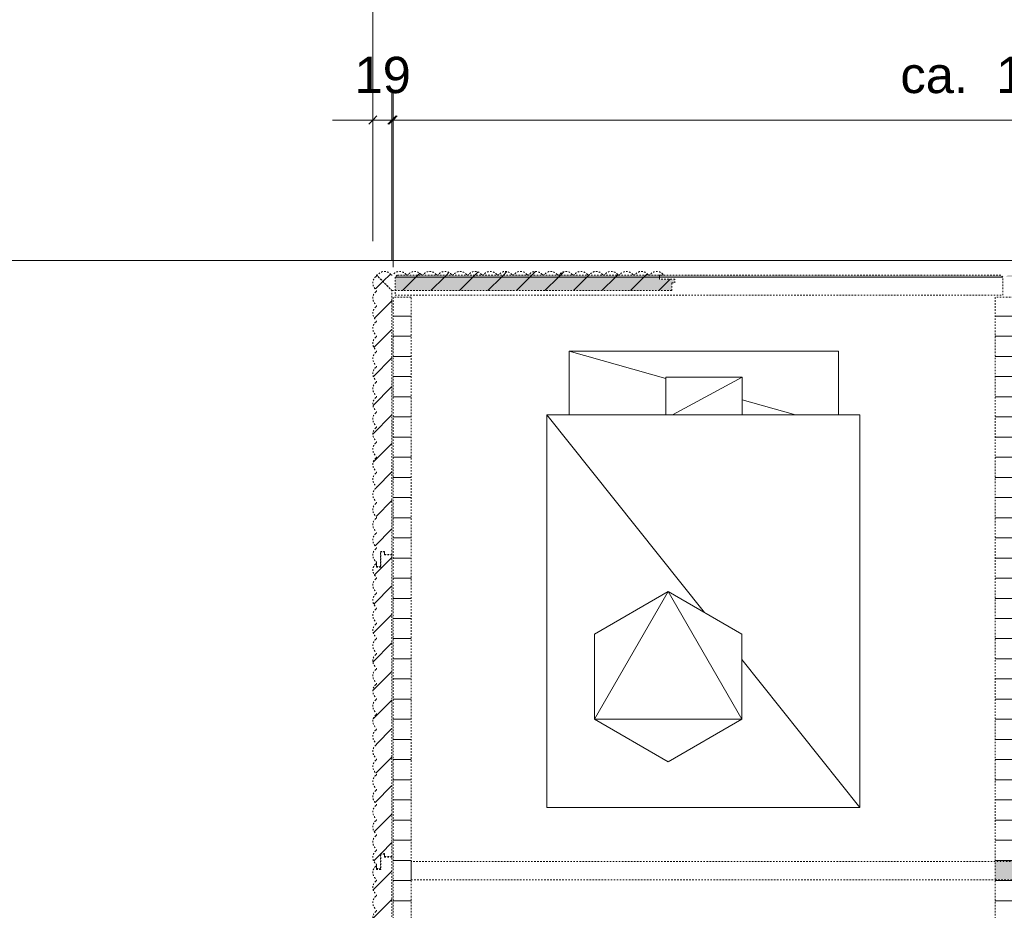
# Model space of a CAD drawing. Header units: millimetres. Extents: x 31693 to 77560, y -62826 to 19369.
# Tile 7 of 17: x 37637 to 38614, y -61353 to -60469. Entities that reach past the tile are written whole.
import ezdxf

# ---------------------------------------------------------------- set-up
doc = ezdxf.new("R2010")
doc.units = ezdxf.units.MM
doc.linetypes.add('Dash 1_5', pattern=[3, 1.5, -1.5])
for name, color, linetype, lineweight in [('A----M-', 8, 'Continuous', 5), ('A----M--20', 8, 'Continuous', 5), ('A69-----1', 8, 'Continuous', 5), ('A79-Y--', 8, 'Continuous', 13), ('A99-----1', 1, 'Dash 1_5', 5), ('Detail Items-3', 1, 'Dash 1_5', 5), ('Detail Items-4', 1, 'Dash 1_5', 13)]:
    doc.layers.add(name, color=color, linetype=linetype, lineweight=lineweight)
doc.layers.add('Detail Items-2', color=8, linetype='Continuous', lineweight=5, transparency=0.4)
doc.styles.add('Arial_1', font='arial.ttf', dxfattribs={"height": 36})
doc.dimstyles.new('TD_Diagonal_1_8_mm_-_Transparent_text', dxfattribs={"dimscale": 304.8, "dimtxt": 36.729338, "dimasz": 0.026247, "dimexe": 0.098425, "dimexo": 0.098425, "dimgap": 0.052493, "dimtad": 1, "dimdec": 0, "dimzin": 0, "dimdsep": 46, "dimtxsty": 'Arial_1', "dimblk1": 'OBLIQUE', "dimblk2": 'OBLIQUE', "dimsah": 1, "dimcen": 0.09, "dimdle": 0.131234, "dimazin": 2, "dimtfac": 1, "dimtdec": 4, "dimtix": 1, "dimtmove": 0, "dimatfit": 3, "dimfxl": 1, "dimtvp": 1, "dimtolj": 1, "dimtzin": 0, "dimarcsym": 2})
pattern_1 = [(45, (-18231.271, -107143.067), (-14.1421356, 14.1421356), [])]
pattern_2 = [(0, (-18231.271, -107143.067), (0, 20), [])]

# ---------------------------------------------------------------- blocks, each defined once
blk = doc.blocks.new('712 Pantry - MFZ Breakout - 712 Pantry - MFZ Breakout-18228971-Detail 53')
at = {"layer": 'A79-Y--'}
h = blk.add_hatch(color=256, dxfattribs=at)
h.paths.add_polyline_path([(38009.82, -60724.28), (38272.16, -60724.28), (38272.16, -60722.31), (38011.82, -60722.28)])
h.paths.add_polyline_path([(39073, -60724.28), (39218.82, -60724.28), (39216.82, -60722.28), (38948.09, -60722.31), (38948.09, -60724.28), (39072.72, -60724.28)])
h = blk.add_hatch(color=256, dxfattribs=at)
h.paths.add_polyline_path([(38058.65, -61896.68), (38060.67, -61896.6), (38062.61, -61896), (38064.36, -61894.93), (38066.42, -61893.18), (38067.29, -61893.15), (38068, -61893.52), (38069.65, -61895.13), (38071.46, -61896.15), (38073.45, -61896.68), (38075.66, -61896.6), (38078.03, -61895.76), (38079.15, -61895.13), (38081.42, -61893.18), (38082.19, -61893.13), (38083, -61893.52), (38084.65, -61895.13), (38086.46, -61896.15), (38088.45, -61896.68), (38090.66, -61896.6), (38093.03, -61895.76), (38094.15, -61895.13), (38096.42, -61893.18), (38097.19, -61893.13), (38098, -61893.52), (38099.66, -61895.13), (38101.46, -61896.15), (38103.45, -61896.68), (38105.66, -61896.6), (38108.03, -61895.76), (38109.15, -61895.13), (38111.42, -61893.18), (38112.29, -61893.15), (38113, -61893.52), (38114.66, -61895.13), (38116.46, -61896.15), (38118.45, -61896.68), (38120.52, -61896.63), (38123.03, -61895.76), (38124.15, -61895.13), (38126.42, -61893.18), (38127.36, -61893.17), (38128, -61893.52), (38129.82, -61895.23), (38131.46, -61896.15), (38133.45, -61896.68), (38135.52, -61896.63), (38138.03, -61895.76), (38139.15, -61895.13), (38141.42, -61893.18), (38142.19, -61893.13), (38143, -61893.52), (38144.66, -61895.13), (38146.46, -61896.15), (38148.45, -61896.68), (38150.52, -61896.63), (38153.03, -61895.76), (38154.15, -61895.13), (38156.42, -61893.18), (38157.19, -61893.13), (38158, -61893.52), (38159.66, -61895.13), (38161.46, -61896.15), (38163.45, -61896.68), (38165.52, -61896.63), (38167.52, -61896.05), (38169.32, -61894.97), (38171.42, -61893.18), (38172.29, -61893.15), (38173, -61893.52), (38174.65, -61895.13), (38176.46, -61896.15), (38178.96, -61896.68), (38180.52, -61896.63), (38182.52, -61896.05), (38184.32, -61894.97), (38186.42, -61893.18), (38187.19, -61893.13), (38188, -61893.52), (38189.65, -61895.13), (38191.46, -61896.15), (38193.45, -61896.68), (38195.66, -61896.6), (38198.03, -61895.76), (38199.15, -61895.13), (38201.42, -61893.18), (38202.29, -61893.15), (38203, -61893.52), (38204.65, -61895.13), (38206.46, -61896.15), (38208.45, -61896.68), (38210.66, -61896.6), (38213.03, -61895.76), (38214.15, -61895.13), (38216.42, -61893.18), (38217.23, -61893.14), (38218, -61893.52), (38219.65, -61895.13), (38221.45, -61896.15), (38223.45, -61896.68), (38225.66, -61896.6), (38228.09, -61895.73), (38229.15, -61895.13), (38231.45, -61893.17), (38232.19, -61893.13), (38233, -61893.52), (38234.65, -61895.13), (38236.45, -61896.15), (38238.45, -61896.68), (38240.66, -61896.6), (38243.03, -61895.76), (38244.47, -61894.82), (38246.42, -61893.18), (38247.19, -61893.13), (38248, -61893.52), (38249.65, -61895.13), (38251.45, -61896.15), (38253.45, -61896.68), (38255.66, -61896.6), (38258.03, -61895.76), (38259.15, -61895.13), (38261.42, -61893.18), (38262.19, -61893.13), (38263.06, -61893.58), (38264.66, -61895.13), (38266.46, -61896.15), (38268.45, -61896.68), (38270.66, -61896.6), (38273.03, -61895.76), (38274.15, -61895.13), (38276.48, -61893.15), (38277.56, -61893.08), (38280.54, -61893.08), (38280.54, -61889.18), (38265.54, -61889.18), (38265.54, -61885.18), (38268.54, -61885.13), (38268.54, -61877.75), (38044.34, -61877.75), (38044.34, -61885.28), (38041.34, -61885.28), (38041.34, -61888.88), (38056.65, -61888.88), (38056.65, -61893.08), (38053.71, -61893.24), (38053.39, -61893.95), (38054.89, -61895.3), (38056.68, -61896.24), (38058.64, -61896.68)])
h.paths.add_polyline_path([(38623.32, -61322.28), (38623.32, -61304.28), (38605.32, -61304.28), (38605.32, -61322.28)])
h.paths.add_polyline_path([(39125.35, -60737.64), (39218.82, -60737.5), (39218.82, -60724.28), (38948.09, -60724.28), (38948.09, -60726.21), (38963.09, -60726.21), (38963.09, -60730.21), (38960.09, -60730.21), (38960.09, -60737.64), (39123.28, -60737.64)])
h.paths.add_polyline_path([(38113.44, -60737.64), (38284.46, -60737.64), (38284.46, -60730.11), (38287.46, -60730.11), (38287.46, -60726.51), (38272.16, -60726.51), (38272.12, -60724.28), (38009.82, -60724.28), (38009.82, -60737.64), (38112.01, -60737.64)])
h = blk.add_hatch(color=256, dxfattribs=at)
h.paths.add_polyline_path([(38272.16, -60724.28), (38612.82, -60724.28), (38610.82, -60722.28), (38272.16, -60722.31)])
h.paths.add_polyline_path([(38899.61, -60724.28), (38948.09, -60724.28), (38948.09, -60722.31), (38617.82, -60722.28), (38615.82, -60724.28), (38768.58, -60724.28)])
for p, q in [((37747.59, -60707.92), (35806.59, -60707.92)), ((39251.59, -60707.92), (37747.59, -60707.92))]:
    blk.add_line(p, q, dxfattribs=at)
blk = doc.blocks.new('Koffiemachine - Koffiemachine-18252382-Detail 53')
at = {"layer": 'A69-----1'}
for p, q in [((38182.65, -60797.83), (38278.47, -60824.84)), ((38449.84, -60797.83), (38182.65, -60797.83)), ((38182.65, -60797.83), (38182.65, -60861.11)), ((38449.84, -60861.11), (38449.84, -60797.83)), ((38278.47, -60823.72), (38354.24, -60823.72)), ((38278.47, -60823.72), (38278.47, -60861.11)), ((38354.24, -60823.72), (38285.23, -60861.11)), ((38354.24, -60823.72), (38354.24, -60861.11)), ((38354.24, -60846.19), (38407.17, -60861.11)), ((38160.42, -60861.11), (38316.78, -61057.12)), ((38471.05, -60861.11), (38160.42, -60861.11)), ((38160.42, -60861.11), (38160.42, -61250.52)), ((38471.05, -61250.52), (38471.05, -60861.11)), ((38207.62, -61078.56), (38280.76, -61036.33)), ((38207.62, -61163.02), (38280.76, -61036.33)), ((38280.76, -61036.33), (38353.91, -61078.56)), ((38353.91, -61163.02), (38280.76, -61036.33)), ((38207.62, -61163.02), (38207.62, -61078.56)), ((38353.91, -61163.02), (38353.91, -61078.56)), ((38353.91, -61103.67), (38471.05, -61250.52)), ((38207.62, -61163.02), (38353.91, -61163.02)), ((38207.62, -61163.02), (38280.76, -61205.25)), ((38353.91, -61163.02), (38280.76, -61205.25)), ((38160.42, -61250.52), (38471.05, -61250.52))]:
    blk.add_line(p, q, dxfattribs=at)
blk = doc.blocks.new('Onda-recht - Onda-recht-V6-Detail 53')
at = {"layer": 'Detail Items-3'}
h = blk.add_hatch(dxfattribs=at)
h.set_pattern_fill('FP_2', color=256, style=0, pattern_type=2)
h.set_pattern_definition(pattern_1)
h.paths.add_polyline_path([(37995.33, -61611.25), (37995.33, -61596.25), (37999.33, -61596.25), (37999.33, -61599.25), (38006.76, -61599.25), (38006.76, -61299.88), (37999.23, -61299.88), (37999.23, -61296.88), (37995.63, -61296.88), (37995.63, -61312.18), (37991.43, -61312.18), (37991.25, -61309.25), (37990.56, -61308.93), (37988.78, -61311.25), (37988.28, -61312.22), (37987.81, -61314.19), (37987.86, -61316.21), (37988.4, -61318.15), (37989.41, -61319.9), (37991.29, -61321.96), (37991.39, -61322.72), (37991.1, -61323.44), (37989.38, -61325.19), (37988.27, -61327.36), (37987.84, -61328.99), (37987.84, -61331.06), (37988.36, -61333.06), (37989.38, -61334.86), (37991.29, -61336.96), (37991.39, -61337.72), (37991.1, -61338.44), (37989.38, -61340.19), (37988.36, -61341.99), (37987.84, -61343.99), (37987.84, -61346.06), (37988.36, -61348.06), (37989.38, -61349.86), (37991.29, -61351.96), (37991.39, -61352.72), (37991.1, -61353.44), (37989.38, -61355.19), (37988.36, -61356.99), (37987.84, -61358.99), (37987.84, -61361.06), (37988.36, -61363.06), (37989.38, -61364.86), (37991.29, -61366.96), (37991.39, -61367.72), (37991.1, -61368.44), (37989.38, -61370.19), (37988.36, -61371.99), (37987.84, -61373.99), (37987.84, -61376.06), (37988.36, -61378.06), (37989.38, -61379.86), (37991.29, -61381.96), (37991.39, -61382.72), (37991.1, -61383.44), (37989.38, -61385.19), (37988.36, -61386.99), (37987.84, -61388.99), (37987.84, -61391.06), (37988.36, -61393.06), (37989.38, -61394.86), (37991.29, -61396.96), (37991.39, -61397.72), (37991.1, -61398.44), (37989.38, -61400.19), (37988.36, -61401.99), (37987.84, -61403.99), (37987.84, -61406.06), (37988.36, -61408.06), (37989.38, -61409.86), (37991.29, -61411.96), (37991.39, -61412.72), (37991.1, -61413.44), (37989.09, -61415.7), (37988.36, -61416.99), (37987.84, -61418.99), (37987.84, -61421.06), (37988.36, -61423.06), (37989.38, -61424.86), (37991.29, -61426.96), (37991.39, -61427.72), (37991.1, -61428.44), (37989.38, -61430.19), (37988.36, -61431.99), (37987.84, -61433.99), (37987.84, -61436.06), (37988.36, -61438.06), (37989.38, -61439.86), (37991.29, -61441.96), (37991.39, -61442.72), (37991.1, -61443.44), (37989.38, -61445.19), (37988.36, -61446.99), (37987.84, -61448.99), (37987.84, -61451.06), (37988.36, -61453.06), (37989.38, -61454.86), (37991.29, -61456.96), (37991.39, -61457.72), (37991.1, -61458.44), (37989.38, -61460.19), (37988.36, -61461.99), (37987.84, -61463.99), (37987.84, -61466.06), (37988.36, -61468.06), (37989.38, -61469.86), (37991.29, -61471.96), (37991.39, -61472.72), (37991.1, -61473.44), (37989.38, -61475.19), (37988.36, -61476.99), (37987.84, -61478.99), (37987.84, -61481.06), (37988.36, -61483.06), (37989.38, -61484.86), (37991.29, -61486.96), (37991.39, -61487.72), (37991.1, -61488.44), (37989.38, -61490.19), (37988.36, -61491.99), (37987.84, -61493.99), (37987.84, -61496.06), (37988.36, -61498.06), (37989.38, -61499.86), (37991.29, -61501.96), (37991.39, -61502.72), (37991.1, -61503.44), (37989.38, -61505.19), (37988.36, -61506.99), (37987.84, -61508.99), (37987.84, -61511.06), (37988.36, -61513.06), (37989.38, -61514.86), (37991.29, -61516.96), (37991.39, -61517.72), (37991.1, -61518.44), (37989.38, -61520.19), (37988.36, -61521.99), (37987.84, -61523.99), (37987.84, -61526.06), (37988.36, -61528.06), (37989.38, -61529.86), (37991.29, -61531.96), (37991.39, -61532.72), (37991.05, -61533.49), (37989.38, -61535.19), (37988.36, -61536.99), (37987.84, -61538.99), (37987.84, -61541.06), (37988.36, -61543.06), (37989.38, -61544.86), (37991.29, -61546.96), (37991.39, -61547.72), (37991.1, -61548.44), (37989.38, -61550.19), (37988.36, -61551.99), (37987.84, -61553.99), (37987.84, -61556.06), (37988.36, -61558.06), (37989.38, -61559.86), (37991.29, -61561.96), (37991.33, -61562.94), (37991.1, -61563.44), (37989.38, -61565.19), (37988.36, -61566.99), (37987.84, -61568.99), (37987.84, -61571.06), (37988.36, -61573.06), (37989.38, -61574.86), (37991.29, -61576.96), (37991.39, -61577.72), (37991.1, -61578.44), (37989.38, -61580.19), (37988.36, -61581.99), (37987.84, -61583.99), (37987.84, -61586.06), (37988.36, -61588.06), (37989.38, -61589.86), (37991.29, -61591.96), (37991.39, -61592.72), (37991.1, -61593.44), (37989.38, -61595.19), (37988.36, -61596.99), (37987.84, -61598.99), (37987.84, -61601.06), (37988.36, -61603.06), (37989.38, -61604.86), (37991.36, -61607.19), (37991.43, -61607.53), (37991.43, -61611.25)])
for p, q in [((37999.23, -61296.88), (37995.63, -61296.88)), ((37995.63, -61296.88), (37995.63, -61312.18)), ((37999.23, -61299.88), (37999.23, -61296.88)), ((38006.76, -61299.88), (37999.23, -61299.88)), ((38006.76, -61599.25), (38006.76, -61299.88)), ((37991.43, -61311.25), (37991.43, -61309.33)), ((37991.43, -61312.18), (37991.43, -61311.25)), ((37995.63, -61312.18), (37991.43, -61312.18)), ((37995.33, -61611.25), (37995.33, -61596.25)), ((37995.33, -61596.25), (37999.33, -61596.25)), ((37999.33, -61596.25), (37999.33, -61599.25)), ((37999.33, -61599.25), (38006.76, -61599.25)), ((37991.43, -61607.53), (37991.43, -61611.25)), ((37991.43, -61611.25), (37995.33, -61611.25))]:
    blk.add_line(p, q, dxfattribs=at)
for centre, radius, start, end in [((37995.82, -61315.03), 8.05, 130.74957, 231.68188), ((37990.91, -61309.33), 0.525, 14.52773, 130.74957), ((37990.91, -61309.33), 0.525, 360, 14.52773), ((37995.82, -61330.03), 8.05, 128.31812, 231.68188), ((37989.89, -61322.53), 1.51, 308.31812, 51.68188), ((37995.82, -61345.03), 8.05, 128.31812, 231.68188), ((37989.89, -61337.53), 1.51, 308.31812, 51.68188), ((37989.89, -61352.53), 1.51, 308.31812, 51.68188), ((37995.82, -61360.03), 8.05, 128.31812, 231.68188), ((37995.82, -61375.03), 8.05, 128.31812, 231.68188), ((37989.89, -61367.53), 1.51, 308.31812, 51.68188), ((37989.89, -61382.53), 1.51, 308.31812, 51.68188), ((37995.82, -61390.03), 8.05, 128.31812, 231.68188), ((37995.82, -61405.03), 8.05, 128.31812, 231.68188), ((37989.89, -61397.53), 1.51, 308.31812, 51.68188), ((37989.89, -61412.53), 1.51, 308.31812, 51.68188), ((37995.82, -61420.03), 8.05, 128.31812, 231.68188), ((37995.82, -61435.03), 8.05, 128.31812, 231.68188), ((37989.89, -61427.53), 1.51, 308.31812, 51.68188), ((37995.82, -61450.03), 8.05, 128.31812, 231.68188), ((37989.89, -61442.53), 1.51, 308.31812, 51.68188), ((37995.82, -61465.03), 8.05, 128.31812, 231.68188), ((37989.89, -61457.53), 1.51, 308.31812, 51.68188), ((37995.82, -61480.03), 8.05, 128.31812, 231.68188), ((37989.89, -61472.53), 1.51, 308.31812, 51.68188), ((37995.82, -61495.03), 8.05, 128.31812, 231.68188), ((37989.89, -61487.53), 1.51, 308.31812, 51.68188), ((37995.82, -61510.03), 8.05, 128.31812, 231.68188), ((37989.89, -61502.53), 1.51, 308.31812, 51.68188), ((37995.82, -61525.03), 8.05, 128.31812, 231.68188), ((37989.89, -61517.53), 1.51, 308.31812, 51.68188), ((37995.82, -61540.03), 8.05, 128.31812, 231.68188), ((37989.89, -61532.53), 1.51, 308.31812, 51.68188), ((37989.89, -61547.53), 1.51, 308.31812, 51.68188), ((37995.82, -61555.03), 8.05, 128.31812, 231.68188), ((37995.82, -61570.03), 8.05, 128.31812, 231.68188), ((37989.89, -61562.53), 1.51, 308.31812, 51.68188), ((37989.89, -61577.53), 1.51, 308.31812, 51.68188), ((37995.82, -61585.03), 8.05, 128.31812, 231.68188), ((37995.82, -61600.03), 8.05, 128.31812, 231.68188), ((37989.89, -61592.53), 1.51, 308.31812, 51.68188), ((37989.89, -61607.53), 1.51, 0, 51.68188)]:
    blk.add_arc(centre, radius, start, end, dxfattribs=at)
blk = doc.blocks.new('Onda-recht - Onda-recht-V7-Detail 53')
at = {"layer": 'Detail Items-3'}
h = blk.add_hatch(dxfattribs=at)
h.set_pattern_fill('FP_2', color=256, style=0, pattern_type=2)
h.set_pattern_definition(pattern_1)
h.paths.add_polyline_path([(37995.33, -61311.25), (37995.33, -61296.25), (37999.33, -61296.25), (37999.33, -61299.25), (38006.76, -61299.25), (38006.76, -60999.88), (37999.23, -60999.88), (37999.23, -60996.88), (37995.63, -60996.88), (37995.63, -61012.18), (37991.43, -61012.18), (37991.25, -61009.24), (37990.56, -61008.93), (37989.21, -61010.43), (37988.28, -61012.22), (37987.81, -61014.19), (37987.86, -61016.21), (37988.4, -61018.15), (37989.41, -61019.9), (37991.29, -61021.96), (37991.39, -61022.72), (37991.1, -61023.44), (37989.38, -61025.19), (37988.36, -61026.99), (37987.84, -61028.99), (37987.84, -61031.06), (37988.36, -61033.06), (37989.38, -61034.86), (37991.29, -61036.96), (37991.39, -61037.72), (37991.1, -61038.44), (37989.38, -61040.19), (37988.36, -61041.99), (37987.84, -61043.99), (37987.84, -61046.06), (37988.36, -61048.06), (37989.38, -61049.86), (37991.29, -61051.96), (37991.39, -61052.72), (37991.1, -61053.44), (37989.38, -61055.19), (37988.36, -61056.99), (37987.84, -61058.99), (37987.84, -61061.06), (37988.36, -61063.06), (37989.38, -61064.86), (37991.29, -61066.96), (37991.39, -61067.72), (37991.1, -61068.44), (37989.38, -61070.19), (37988.36, -61071.99), (37987.84, -61073.99), (37987.84, -61076.06), (37988.36, -61078.06), (37989.38, -61079.86), (37991.29, -61081.96), (37991.39, -61082.72), (37991.1, -61083.44), (37989.38, -61085.19), (37988.36, -61086.99), (37987.84, -61088.99), (37988.03, -61091.79), (37988.36, -61093.06), (37989.38, -61094.86), (37991.29, -61096.96), (37991.39, -61097.72), (37991.1, -61098.44), (37989.38, -61100.19), (37988.36, -61101.99), (37987.84, -61103.99), (37987.84, -61106.06), (37988.36, -61108.06), (37989.38, -61109.86), (37991.29, -61111.96), (37991.39, -61112.72), (37991.1, -61113.44), (37989.38, -61115.19), (37988.36, -61116.99), (37987.84, -61118.99), (37987.88, -61121.24), (37988.36, -61123.06), (37989.38, -61124.86), (37991.29, -61126.96), (37991.39, -61127.72), (37991.1, -61128.44), (37989.38, -61130.19), (37988.36, -61131.99), (37987.84, -61133.99), (37987.84, -61136.06), (37988.36, -61138.06), (37989.38, -61139.86), (37991.29, -61141.96), (37991.39, -61142.72), (37991.1, -61143.44), (37989.38, -61145.19), (37988.36, -61146.99), (37987.84, -61148.99), (37987.84, -61151.06), (37988.36, -61153.06), (37989.38, -61154.86), (37991.29, -61156.96), (37991.39, -61157.72), (37991.1, -61158.44), (37989.38, -61160.19), (37988.36, -61161.99), (37987.84, -61163.99), (37987.84, -61166.06), (37988.36, -61168.06), (37989.38, -61169.86), (37991.29, -61171.96), (37991.39, -61172.72), (37991.1, -61173.44), (37989.38, -61175.19), (37988.36, -61176.99), (37987.84, -61178.99), (37987.84, -61181.06), (37988.36, -61183.06), (37989.38, -61184.86), (37991.29, -61186.96), (37991.39, -61187.72), (37991.1, -61188.44), (37989.38, -61190.19), (37988.36, -61191.99), (37987.84, -61193.99), (37987.84, -61196.06), (37988.36, -61198.06), (37989.38, -61199.86), (37991.29, -61201.96), (37991.39, -61202.72), (37991.1, -61203.44), (37989.38, -61205.19), (37988.36, -61206.99), (37987.84, -61209.58), (37987.84, -61211.06), (37988.36, -61213.06), (37989.38, -61214.86), (37991.29, -61216.96), (37991.39, -61217.72), (37991.1, -61218.44), (37989.38, -61220.19), (37988.36, -61221.99), (37987.84, -61223.99), (37987.84, -61226.06), (37988.36, -61228.06), (37989.38, -61229.86), (37991.29, -61231.96), (37991.39, -61232.72), (37991.1, -61233.44), (37989.38, -61235.19), (37988.36, -61236.99), (37987.84, -61239.03), (37987.84, -61241.06), (37988.36, -61243.06), (37989.38, -61244.86), (37991.29, -61246.96), (37991.39, -61247.72), (37991.1, -61248.44), (37989.38, -61250.19), (37988.36, -61251.99), (37987.84, -61253.99), (37987.84, -61256.06), (37988.36, -61258.06), (37989.38, -61259.86), (37991.29, -61261.96), (37991.39, -61262.72), (37991.1, -61263.44), (37989.38, -61265.19), (37988.36, -61266.99), (37987.84, -61268.99), (37987.84, -61271.06), (37988.36, -61273.06), (37989.38, -61274.86), (37991.29, -61276.96), (37991.39, -61277.72), (37991.1, -61278.44), (37989.38, -61280.19), (37988.36, -61281.99), (37987.84, -61283.99), (37987.84, -61286.06), (37988.36, -61288.06), (37989.38, -61289.86), (37991.29, -61291.96), (37991.39, -61292.72), (37991.1, -61293.44), (37989.38, -61295.19), (37988.36, -61296.99), (37987.84, -61298.99), (37987.84, -61301.06), (37988.36, -61303.06), (37989.38, -61304.86), (37991.36, -61307.19), (37991.43, -61307.53), (37991.43, -61311.25)])
for p, q in [((37999.23, -60996.88), (37995.63, -60996.88)), ((37995.63, -60996.88), (37995.63, -61012.18)), ((37999.23, -60999.88), (37999.23, -60996.88)), ((38006.76, -60999.88), (37999.23, -60999.88)), ((38006.76, -61299.25), (38006.76, -60999.88)), ((37991.43, -61011.42), (37991.43, -61009.33)), ((37991.43, -61012.18), (37991.43, -61011.42)), ((37995.63, -61012.18), (37991.43, -61012.18)), ((37995.33, -61311.25), (37995.33, -61296.25)), ((37995.33, -61296.25), (37999.33, -61296.25)), ((37999.33, -61296.25), (37999.33, -61299.25)), ((37999.33, -61299.25), (38006.76, -61299.25)), ((37991.43, -61307.53), (37991.43, -61311.25)), ((37991.43, -61311.25), (37995.33, -61311.25))]:
    blk.add_line(p, q, dxfattribs=at)
for centre, radius, start, end in [((37995.82, -61015.03), 8.05, 130.74957, 231.68188), ((37990.91, -61009.33), 0.525, 14.52773, 130.74957), ((37990.91, -61009.33), 0.525, 360, 14.52773), ((37995.82, -61030.03), 8.05, 128.31812, 231.68188), ((37989.89, -61022.53), 1.51, 308.31812, 51.68188), ((37995.82, -61045.03), 8.05, 128.31812, 231.68188), ((37989.89, -61037.53), 1.51, 308.31812, 51.68188), ((37995.82, -61060.03), 8.05, 128.31812, 231.68188), ((37989.89, -61052.53), 1.51, 308.31812, 51.68188), ((37995.82, -61075.03), 8.05, 128.31812, 231.68188), ((37989.89, -61067.53), 1.51, 308.31812, 51.68188), ((37995.82, -61090.03), 8.05, 128.31812, 231.68188), ((37989.89, -61082.53), 1.51, 308.31812, 51.68188), ((37995.82, -61105.03), 8.05, 128.31812, 231.68188), ((37989.89, -61097.53), 1.51, 308.31812, 51.68188), ((37995.82, -61120.03), 8.05, 128.31812, 231.68188), ((37989.89, -61112.53), 1.51, 308.31812, 51.68188), ((37989.89, -61127.53), 1.51, 308.31812, 51.68188), ((37995.82, -61135.03), 8.05, 128.31812, 231.68188), ((37995.82, -61150.03), 8.05, 128.31812, 231.68188), ((37989.89, -61142.53), 1.51, 308.31812, 51.68188), ((37989.89, -61157.53), 1.51, 308.31812, 51.68188), ((37995.82, -61165.03), 8.05, 128.31812, 231.68188), ((37995.82, -61180.03), 8.05, 128.31812, 231.68188), ((37989.89, -61172.53), 1.51, 308.31812, 51.68188), ((37989.89, -61187.53), 1.51, 308.31812, 51.68188), ((37995.82, -61195.03), 8.05, 128.31812, 231.68188), ((37995.82, -61210.03), 8.05, 128.31812, 231.68188), ((37989.89, -61202.53), 1.51, 308.31812, 51.68188), ((37989.89, -61217.53), 1.51, 308.31812, 51.68188), ((37995.82, -61225.03), 8.05, 128.31812, 231.68188), ((37995.82, -61240.03), 8.05, 128.31812, 231.68188), ((37989.89, -61232.53), 1.51, 308.31812, 51.68188), ((37995.82, -61255.03), 8.05, 128.31812, 231.68188), ((37989.89, -61247.53), 1.51, 308.31812, 51.68188), ((37995.82, -61270.03), 8.05, 128.31812, 231.68188), ((37989.89, -61262.53), 1.51, 308.31812, 51.68188), ((37995.82, -61285.03), 8.05, 128.31812, 231.68188), ((37989.89, -61277.53), 1.51, 308.31812, 51.68188), ((37995.82, -61300.03), 8.05, 128.31812, 231.68188), ((37989.89, -61292.53), 1.51, 308.31812, 51.68188), ((37989.89, -61307.53), 1.51, 0, 51.68188)]:
    blk.add_arc(centre, radius, start, end, dxfattribs=at)
blk = doc.blocks.new('Onda-hoek - Onda-hoek-V8-Detail 53')
at = {"layer": 'Detail Items-3'}
h = blk.add_hatch(dxfattribs=at)
h.set_pattern_fill('FP_2', color=256, style=0, pattern_type=2)
h.set_pattern_definition(pattern_1)
h.paths.add_polyline_path([(37991.43, -61011.42), (37995.33, -61011.42), (37995.33, -60996.42), (37999.33, -60996.42), (37999.33, -60999.42), (38006.76, -60999.42), (38006.76, -60737.64), (37991.39, -60722.56), (37991.28, -60723.3), (37990.83, -60723.88), (37989.38, -60725.36), (37988.36, -60727.16), (37987.84, -60729.16), (37987.84, -60731.23), (37988.36, -60733.23), (37989.38, -60735.03), (37991.29, -60737.13), (37991.39, -60737.89), (37991.1, -60738.61), (37989.38, -60740.36), (37988.36, -60742.16), (37987.84, -60744.16), (37987.84, -60746.23), (37988.36, -60748.23), (37989.38, -60750.03), (37991.29, -60752.13), (37991.39, -60752.89), (37991.1, -60753.61), (37989.38, -60755.36), (37988.36, -60757.16), (37987.84, -60759.16), (37987.84, -60761.23), (37988.36, -60763.23), (37989.38, -60765.03), (37991.29, -60767.13), (37991.39, -60767.89), (37991.1, -60768.61), (37989.38, -60770.36), (37988.36, -60772.16), (37987.84, -60774.16), (37987.84, -60776.23), (37988.36, -60778.23), (37989.38, -60780.03), (37991.29, -60782.13), (37991.39, -60782.89), (37991.1, -60783.61), (37989.38, -60785.36), (37988.36, -60787.16), (37987.84, -60789.16), (37987.84, -60791.23), (37988.36, -60793.23), (37989.38, -60795.03), (37991.34, -60797.33), (37991.39, -60797.89), (37991.1, -60798.61), (37989.38, -60800.36), (37988.36, -60802.16), (37987.84, -60804.16), (37987.84, -60806.23), (37988.36, -60808.23), (37989.38, -60810.03), (37991.29, -60812.13), (37991.39, -60812.89), (37991.1, -60813.61), (37989.38, -60815.36), (37988.36, -60817.16), (37987.84, -60819.16), (37987.84, -60821.23), (37988.36, -60823.23), (37989.38, -60825.03), (37991.29, -60827.13), (37991.39, -60827.89), (37991.1, -60828.61), (37989.38, -60830.36), (37988.36, -60832.16), (37987.84, -60834.16), (37987.84, -60836.23), (37988.36, -60838.23), (37989.38, -60840.03), (37991.29, -60842.13), (37991.39, -60842.89), (37991.1, -60843.61), (37989.38, -60845.36), (37988.36, -60847.16), (37987.84, -60849.16), (37987.84, -60851.23), (37988.36, -60853.23), (37989.38, -60855.03), (37991.29, -60857.13), (37991.39, -60857.89), (37991.1, -60858.61), (37989.38, -60860.36), (37988.36, -60862.16), (37987.84, -60864.16), (37987.84, -60866.23), (37988.36, -60868.23), (37989.38, -60870.03), (37991.29, -60872.13), (37991.39, -60872.89), (37991.1, -60873.61), (37989.38, -60875.36), (37988.36, -60877.16), (37987.84, -60879.16), (37987.84, -60881.23), (37988.36, -60883.23), (37990.01, -60885.67), (37991.29, -60887.13), (37991.39, -60887.89), (37991.1, -60888.61), (37989.38, -60890.36), (37988.36, -60892.16), (37987.84, -60894.16), (37987.84, -60896.23), (37988.36, -60898.23), (37989.38, -60900.03), (37991.29, -60902.13), (37991.39, -60902.89), (37991.1, -60903.61), (37989.38, -60905.36), (37988.36, -60907.16), (37987.84, -60909.16), (37987.84, -60911.23), (37988.36, -60913.23), (37989.46, -60915.12), (37991.29, -60917.13), (37991.39, -60917.89), (37991.1, -60918.61), (37989.38, -60920.36), (37988.36, -60922.16), (37987.84, -60924.16), (37987.84, -60926.23), (37988.36, -60928.23), (37989.38, -60930.03), (37991.29, -60932.13), (37991.39, -60932.89), (37991.1, -60933.61), (37989.38, -60935.36), (37988.36, -60937.16), (37987.84, -60939.16), (37987.84, -60941.23), (37988.36, -60943.23), (37989.38, -60945.03), (37991.29, -60947.13), (37991.39, -60947.89), (37991.1, -60948.61), (37989.38, -60950.36), (37988.36, -60952.16), (37987.84, -60954.16), (37987.84, -60956.23), (37988.36, -60958.23), (37989.38, -60960.03), (37991.29, -60962.13), (37991.39, -60962.89), (37991.1, -60963.61), (37989.38, -60965.36), (37988.36, -60967.16), (37987.84, -60969.16), (37987.84, -60971.23), (37988.8, -60974.01), (37989.38, -60975.03), (37991.29, -60977.13), (37991.39, -60977.89), (37991.1, -60978.61), (37989.38, -60980.36), (37988.36, -60982.16), (37987.84, -60984.16), (37987.84, -60986.23), (37988.36, -60988.23), (37989.38, -60990.03), (37991.29, -60992.13), (37991.39, -60992.89), (37991.1, -60993.61), (37989.38, -60995.36), (37988.36, -60997.16), (37987.84, -60999.16), (37987.84, -61001.23), (37988.49, -61003.45), (37989.38, -61005.03), (37991.36, -61007.36), (37991.43, -61007.7)])
h = blk.add_hatch(dxfattribs=at)
h.set_pattern_fill('FP_2', color=256, style=0, pattern_type=2)
h.set_pattern_definition(pattern_1)
h.paths.add_polyline_path([(38006.76, -60737.64), (38284.46, -60737.64), (38284.46, -60730.11), (38287.46, -60730.11), (38287.46, -60726.51), (38272.16, -60726.51), (38272.16, -60724.28), (38009.82, -60724.28), (38011.82, -60722.28), (38275.03, -60722.28), (38275.41, -60721.44), (38273.91, -60720.09), (38272.12, -60719.15), (38270.16, -60718.69), (38268.14, -60718.74), (38266.19, -60719.28), (38264.44, -60720.29), (38262.39, -60722.17), (38261.62, -60722.27), (38260.85, -60721.92), (38259.15, -60720.26), (38257.35, -60719.24), (38255.35, -60718.72), (38253.28, -60718.72), (38251.28, -60719.24), (38249.48, -60720.26), (38247.39, -60722.17), (38246.62, -60722.27), (38245.91, -60721.98), (38244.15, -60720.26), (38242.35, -60719.24), (38240.35, -60718.72), (38238.28, -60718.72), (38236.28, -60719.24), (38234.48, -60720.26), (38232.39, -60722.17), (38231.62, -60722.27), (38230.91, -60721.98), (38229.15, -60720.26), (38227.35, -60719.24), (38225.35, -60718.72), (38223.28, -60718.72), (38221.28, -60719.24), (38219.48, -60720.26), (38217.39, -60722.17), (38216.62, -60722.27), (38215.91, -60721.98), (38214.15, -60720.26), (38211.71, -60719.08), (38210.35, -60718.72), (38208.28, -60718.72), (38206.28, -60719.24), (38204.48, -60720.26), (38202.39, -60722.17), (38201.62, -60722.27), (38200.91, -60721.98), (38199.15, -60720.26), (38197.35, -60719.24), (38195.34, -60718.72), (38193.28, -60718.72), (38191.28, -60719.24), (38189.48, -60720.26), (38187.39, -60722.17), (38186.62, -60722.27), (38185.91, -60721.98), (38184.15, -60720.26), (38182.35, -60719.24), (38180.35, -60718.72), (38178.28, -60718.72), (38176.28, -60719.24), (38174.48, -60720.26), (38172.39, -60722.17), (38171.62, -60722.27), (38170.91, -60721.98), (38169.15, -60720.26), (38167.35, -60719.24), (38165.35, -60718.72), (38163.28, -60718.72), (38161.28, -60719.24), (38159.48, -60720.26), (38157.39, -60722.17), (38156.62, -60722.27), (38155.91, -60721.98), (38154.15, -60720.26), (38152.35, -60719.24), (38150.35, -60718.72), (38148.28, -60718.72), (38146.2, -60719.29), (38144.48, -60720.26), (38142.39, -60722.17), (38141.62, -60722.27), (38140.91, -60721.98), (38139.15, -60720.26), (38137.35, -60719.24), (38135.35, -60718.72), (38133.28, -60718.72), (38131.28, -60719.24), (38129.48, -60720.26), (38127.39, -60722.17), (38126.62, -60722.27), (38125.91, -60721.98), (38124.15, -60720.26), (38122.35, -60719.24), (38120.35, -60718.72), (38118.28, -60718.72), (38116.28, -60719.24), (38114.48, -60720.26), (38112.39, -60722.17), (38111.62, -60722.27), (38110.91, -60721.98), (38109.15, -60720.26), (38107.35, -60719.24), (38105.35, -60718.72), (38103.28, -60718.72), (38101.28, -60719.24), (38099.48, -60720.26), (38097.39, -60722.17), (38096.62, -60722.27), (38095.91, -60721.98), (38094.15, -60720.26), (38092.35, -60719.24), (38090.35, -60718.72), (38088.28, -60718.72), (38086.28, -60719.24), (38084.48, -60720.26), (38082.39, -60722.17), (38081.62, -60722.27), (38080.91, -60721.98), (38079.15, -60720.26), (38077.35, -60719.24), (38075.35, -60718.72), (38073.28, -60718.72), (38071.28, -60719.24), (38069.48, -60720.26), (38067.39, -60722.17), (38066.62, -60722.27), (38065.91, -60721.98), (38064.15, -60720.26), (38062.35, -60719.24), (38060.35, -60718.72), (38058.28, -60718.72), (38056.28, -60719.24), (38054.48, -60720.26), (38052.39, -60722.17), (38051.62, -60722.27), (38050.91, -60721.98), (38049.15, -60720.26), (38047.35, -60719.24), (38045.35, -60718.72), (38043.28, -60718.72), (38041.28, -60719.24), (38039.48, -60720.26), (38037.39, -60722.17), (38036.62, -60722.27), (38035.91, -60721.98), (38034.15, -60720.26), (38031.55, -60719.03), (38030.35, -60718.72), (38028.28, -60718.72), (38026.28, -60719.24), (38024.48, -60720.26), (38022.39, -60722.17), (38021.62, -60722.27), (38020.91, -60721.98), (38019.15, -60720.26), (38017.35, -60719.24), (38015.17, -60718.72), (38013.28, -60718.72), (38011.28, -60719.24), (38009.48, -60720.26), (38007.39, -60722.17), (38006.62, -60722.27), (38005.91, -60721.98), (38004.15, -60720.26), (38002.35, -60719.24), (38000.35, -60718.72), (37998.28, -60718.72), (37996.28, -60719.24), (37994.48, -60720.26), (37992.28, -60722.2), (37991.68, -60722.28), (37991.38, -60722.26), (38006.62, -60737.5)])
h = blk.add_hatch(dxfattribs=at)
h.set_pattern_fill('FP_2', color=256, style=0, pattern_type=2)
h.set_pattern_definition(pattern_1)
h.paths.add_polyline_path([(38173.36, -60724.28), (38272.16, -60724.28), (38272.16, -60722.31), (38011.82, -60722.28), (38009.82, -60724.28), (38160.66, -60724.28)])
for p, q in [((37991.32, -60722.2), (38006.76, -60737.64)), ((38006.76, -60737.64), (37991.32, -60722.2)), ((38272.16, -60724.28), (38272.16, -60722.31)), ((38272.16, -60722.31), (38275.01, -60722.31)), ((38272.16, -60726.51), (38272.16, -60724.28)), ((38287.46, -60726.51), (38272.16, -60726.51)), ((38287.46, -60730.11), (38287.46, -60726.51)), ((38006.76, -60737.64), (38009.82, -60737.64)), ((38006.76, -60999.42), (38006.76, -60737.64)), ((38009.82, -60737.64), (38284.46, -60737.64)), ((38284.46, -60737.64), (38284.46, -60730.11)), ((38284.46, -60730.11), (38287.46, -60730.11)), ((37995.33, -61011.42), (37995.33, -60996.42)), ((37995.33, -60996.42), (37999.33, -60996.42)), ((37999.33, -60996.42), (37999.33, -60999.42)), ((37999.33, -60999.42), (38006.76, -60999.42)), ((37991.43, -61007.7), (37991.43, -61011.42)), ((37991.43, -61011.42), (37995.33, -61011.42))]:
    blk.add_line(p, q, dxfattribs=at)
for centre, radius, start, end in [((37995.82, -60730.2), 8.05, 128.31812, 231.68188), ((37989.89, -60722.7), 1.51, 308.31812, 19.32858), ((37991.82, -60720.77), 1.51, 250.67142, 321.68188), ((37999.32, -60726.7), 8.05, 38.31812, 141.68188), ((38006.82, -60720.77), 1.51, 218.31812, 321.68188), ((38014.32, -60726.7), 8.05, 38.31812, 141.68188), ((38021.82, -60720.77), 1.51, 218.31812, 262.61687), ((38021.82, -60720.77), 1.51, 262.61687, 277.38313), ((38021.82, -60720.77), 1.51, 277.38313, 321.68188), ((38029.32, -60726.7), 8.05, 38.31812, 141.68188), ((38036.82, -60720.77), 1.51, 218.31812, 262.61687), ((38036.82, -60720.77), 1.51, 262.61687, 277.38313), ((38036.82, -60720.77), 1.51, 277.38313, 321.68188), ((38044.32, -60726.7), 8.05, 38.31812, 141.68188), ((38051.82, -60720.77), 1.51, 218.31812, 262.61687), ((38051.82, -60720.77), 1.51, 262.61687, 277.38313), ((38051.82, -60720.77), 1.51, 277.38313, 321.68188), ((38059.32, -60726.7), 8.05, 38.31812, 141.68188), ((38066.82, -60720.77), 1.51, 218.31812, 262.61687), ((38066.82, -60720.77), 1.51, 262.61687, 277.38313), ((38066.82, -60720.77), 1.51, 277.38313, 321.68188), ((38074.32, -60726.7), 8.05, 38.31812, 141.68188), ((38081.82, -60720.77), 1.51, 218.31812, 262.61687), ((38081.82, -60720.77), 1.51, 262.61687, 277.38313), ((38081.82, -60720.77), 1.51, 277.38313, 321.68188), ((38089.32, -60726.7), 8.05, 38.31812, 141.68188), ((38096.82, -60720.77), 1.51, 218.31812, 262.61687), ((38096.82, -60720.77), 1.51, 262.61687, 277.38313), ((38096.82, -60720.77), 1.51, 277.38313, 321.68188), ((38104.32, -60726.7), 8.05, 38.31812, 141.68188), ((38111.82, -60720.77), 1.51, 218.31812, 262.61687), ((38111.82, -60720.77), 1.51, 262.61687, 277.38313), ((38111.82, -60720.77), 1.51, 277.38313, 321.68188), ((38119.32, -60726.7), 8.05, 38.31812, 141.68188), ((38126.82, -60720.77), 1.51, 218.31812, 262.61687), ((38126.82, -60720.77), 1.51, 262.61687, 277.38313), ((38126.82, -60720.77), 1.51, 277.38313, 321.68188), ((38134.32, -60726.7), 8.05, 38.31812, 141.68188), ((38141.82, -60720.77), 1.51, 218.31812, 262.61687), ((38141.82, -60720.77), 1.51, 262.61687, 277.38313), ((38141.82, -60720.77), 1.51, 277.38313, 321.68188), ((38149.32, -60726.7), 8.05, 38.31812, 141.68188), ((38156.82, -60720.77), 1.51, 218.31812, 262.61687), ((38156.82, -60720.77), 1.51, 262.61687, 277.38313), ((38156.82, -60720.77), 1.51, 277.38313, 321.68188), ((38164.32, -60726.7), 8.05, 38.31812, 141.68188), ((38171.82, -60720.77), 1.51, 218.31812, 262.61687), ((38171.82, -60720.77), 1.51, 262.61687, 277.38313), ((38171.82, -60720.77), 1.51, 277.38313, 321.68188), ((38179.32, -60726.7), 8.05, 38.31812, 141.68188), ((38186.82, -60720.77), 1.51, 218.31812, 262.61687), ((38186.82, -60720.77), 1.51, 262.61687, 277.38313), ((38186.82, -60720.77), 1.51, 277.38313, 321.68188), ((38194.32, -60726.7), 8.05, 38.31812, 141.68188), ((38201.82, -60720.77), 1.51, 218.31812, 262.61687), ((38201.82, -60720.77), 1.51, 262.61687, 277.38313), ((38201.82, -60720.77), 1.51, 277.38313, 321.68188), ((38209.32, -60726.7), 8.05, 38.31812, 141.68188), ((38216.82, -60720.77), 1.51, 218.31812, 262.61687), ((38216.82, -60720.77), 1.51, 262.61687, 277.38313), ((38216.82, -60720.77), 1.51, 277.38313, 321.68188), ((38224.32, -60726.7), 8.05, 38.31812, 141.68188), ((38231.82, -60720.77), 1.51, 218.31812, 262.61687), ((38231.82, -60720.77), 1.51, 262.61687, 277.38313), ((38231.82, -60720.77), 1.51, 277.38313, 321.68188), ((38239.32, -60726.7), 8.05, 38.31812, 141.68188), ((38246.82, -60720.77), 1.51, 218.31812, 262.61687), ((38246.82, -60720.77), 1.51, 262.61687, 277.38313), ((38246.82, -60720.77), 1.51, 277.38313, 321.68188), ((38254.32, -60726.7), 8.05, 38.31812, 141.68188), ((38261.82, -60720.77), 1.51, 218.31812, 262.61687), ((38261.82, -60720.77), 1.51, 262.61687, 277.38313), ((38261.82, -60720.77), 1.51, 277.38313, 321.68188), ((38269.32, -60726.7), 8.05, 40.74957, 141.68188), ((38275.01, -60721.79), 0.525, 270, 284.52773), ((38275.01, -60721.79), 0.525, 284.52773, 40.74957), ((37989.89, -60737.7), 1.51, 308.31812, 51.68188), ((37995.82, -60745.2), 8.05, 128.31812, 231.68188), ((37995.82, -60760.2), 8.05, 128.31812, 231.68188), ((37989.89, -60752.7), 1.51, 308.31812, 51.68188), ((37989.89, -60767.7), 1.51, 308.31812, 51.68188), ((37995.82, -60775.2), 8.05, 128.31812, 231.68188), ((37995.82, -60790.2), 8.05, 128.31812, 231.68188), ((37989.89, -60782.7), 1.51, 308.31812, 51.68188), ((37995.82, -60805.2), 8.05, 128.31812, 231.68188), ((37989.89, -60797.7), 1.51, 308.31812, 51.68188), ((37995.82, -60820.2), 8.05, 128.31812, 231.68188), ((37989.89, -60812.7), 1.51, 308.31812, 51.68188), ((37995.82, -60835.2), 8.05, 128.31812, 231.68188), ((37989.89, -60827.7), 1.51, 308.31812, 51.68188), ((37995.82, -60850.2), 8.05, 128.31812, 231.68188), ((37989.89, -60842.7), 1.51, 308.31812, 51.68188), ((37995.82, -60865.2), 8.05, 128.31812, 231.68188), ((37989.89, -60857.7), 1.51, 308.31812, 51.68188), ((37995.82, -60880.2), 8.05, 128.31812, 231.68188), ((37989.89, -60872.7), 1.51, 308.31812, 51.68188), ((37995.82, -60895.2), 8.05, 128.31812, 231.68188), ((37989.89, -60887.7), 1.51, 308.31812, 51.68188), ((37989.89, -60902.7), 1.51, 308.31812, 51.68188), ((37995.82, -60910.2), 8.05, 128.31812, 231.68188), ((37995.82, -60925.2), 8.05, 128.31812, 231.68188), ((37989.89, -60917.7), 1.51, 308.31812, 51.68188), ((37989.89, -60932.7), 1.51, 308.31812, 51.68188), ((37995.82, -60940.2), 8.05, 128.31812, 231.68188), ((37995.82, -60955.2), 8.05, 128.31812, 231.68188), ((37989.89, -60947.7), 1.51, 308.31812, 51.68188), ((37989.89, -60962.7), 1.51, 308.31812, 51.68188), ((37995.82, -60970.2), 8.05, 128.31812, 231.68188), ((37995.82, -60985.2), 8.05, 128.31812, 231.68188), ((37989.89, -60977.7), 1.51, 308.31812, 51.68188), ((37989.89, -60992.7), 1.51, 308.31812, 51.68188), ((37995.82, -61000.2), 8.05, 128.31812, 231.68188), ((37989.89, -61007.7), 1.51, 0, 51.68188)]:
    blk.add_arc(centre, radius, start, end, dxfattribs=at)
blk = doc.blocks.new('200DK Boards_ Plywood1 - C 18 mm Plywood Birch-V10-Detail 53')
at = {"layer": 'Detail Items-3'}
h = blk.add_hatch(dxfattribs=at)
h.set_pattern_fill('FP_4', color=256, style=0, pattern_type=2)
h.set_pattern_definition(pattern_2)
h.paths.add_polyline_path([(38025.76, -61876.75), (38025.76, -60744.28), (38007.76, -60744.28), (38007.76, -61876.75), (38015.17, -61876.75)])
at = {"layer": 'Detail Items-4'}
for p, q in [((38025.76, -60744.28), (38007.76, -60744.28)), ((38007.76, -60744.28), (38007.76, -61876.75)), ((38025.76, -61304.28), (38025.76, -60744.28)), ((38025.76, -61322.28), (38025.76, -61304.28)), ((38025.76, -61858.75), (38025.76, -61322.28)), ((38025.76, -61876.75), (38025.76, -61858.75)), ((38007.76, -61876.75), (38025.76, -61876.75))]:
    blk.add_line(p, q, dxfattribs=at)
blk = doc.blocks.new('200DK Boards_ Plywood1 - C 18 mm Plywood Birch-18240132-Detail 53')
at = {"layer": 'Detail Items-4'}
for p, q in [((38605.32, -61304.28), (38025.76, -61304.28)), ((38025.76, -61304.28), (38025.76, -61322.28)), ((38623.32, -61304.28), (38605.32, -61304.28)), ((38025.76, -61322.28), (38605.32, -61322.28)), ((38605.32, -61322.28), (38623.32, -61322.28))]:
    blk.add_line(p, q, dxfattribs=at)
blk = doc.blocks.new('200DK Boards_ Plywood1 - C 18 mm Plywood Birch-18239729-Detail 53')
at = {"layer": 'Detail Items-4'}
for p, q in [((38009.82, -60724.28), (38009.82, -60742.28)), ((38612.82, -60724.28), (38009.82, -60724.28)), ((38612.82, -60742.28), (38612.82, -60724.28)), ((38009.82, -60742.28), (38612.82, -60742.28))]:
    blk.add_line(p, q, dxfattribs=at)
blk = doc.blocks.new('200DK Boards_ Plywood1 - C 18 mm Plywood Birch-18240209-Detail 53')
at = {"layer": 'Detail Items-3'}
h = blk.add_hatch(dxfattribs=at)
h.set_pattern_fill('FP_4', color=256, style=0, pattern_type=2)
h.set_pattern_definition(pattern_2)
h.paths.add_polyline_path([(38623.32, -61858.75), (38623.32, -60744.28), (38605.32, -60744.28), (38605.32, -61858.75)])
at = {"layer": 'Detail Items-4'}
for p, q in [((38623.32, -60744.28), (38605.32, -60744.28)), ((38605.32, -60744.28), (38605.32, -61858.75)), ((38623.32, -61858.75), (38623.32, -60744.28)), ((38605.32, -61858.75), (38623.32, -61858.75))]:
    blk.add_line(p, q, dxfattribs=at)
blk = doc.blocks.new('DIMBLOCK6-Detail 53')
at = {"layer": 'A----M--20'}
for p, q in [((38007.76, -60714.28), (38007.76, -60538.44)), ((39220.87, -60714.28), (39220.87, -60538.44)), ((39260.87, -60568.44), (37967.76, -60568.44)), ((38007.76, -60568.44), (38007.76, -60714.28)), ((39220.87, -60568.44), (39220.87, -60714.28))]:
    blk.add_line(p, q, dxfattribs=at)
at = {"layer": 'A----M--20', "lineweight": 35}
for p, q in [((38007.76, -60568.44), (38003.76, -60572.44)), ((38007.76, -60568.44), (38011.76, -60564.44)), ((39220.87, -60568.44), (39216.87, -60572.44)), ((39220.87, -60568.44), (39224.87, -60564.44))]:
    blk.add_line(p, q, dxfattribs=at)
at = {"layer": 'A----M--20', "color": 0, "insert": (38511.19, -60505.7), "char_height": 36, "width": 247.4992, "attachment_point": 1, "line_spacing_factor": 0.941778, "style": 'Arial_1'}
blk.add_mtext('ca.  1213', dxfattribs=at)
blk = doc.blocks.new('_Oblique')
at = {"color": 0, "linetype": 'ByBlock', "lineweight": -2}
blk.add_line((-0.5, -0.5), (0.5, 0.5), dxfattribs=at)
blk = doc.blocks.new('DIMBLOCK9-Detail 53')
at = {"layer": 'A----M--20'}
for p, q in [((37987.76, -60688.64), (37987.76, -60538.44)), ((38006.76, -60707.64), (38006.76, -60538.44)), ((38046.76, -60568.44), (37947.76, -60568.44)), ((37987.76, -60568.44), (37987.76, -60688.64)), ((38006.76, -60568.44), (38006.76, -60707.64))]:
    blk.add_line(p, q, dxfattribs=at)
at = {"layer": 'A----M--20', "lineweight": 35}
for p, q in [((37987.76, -60568.44), (37983.76, -60572.44)), ((37987.76, -60568.44), (37991.76, -60564.44)), ((38006.76, -60568.44), (38002.76, -60572.44)), ((38006.76, -60568.44), (38010.76, -60564.44))]:
    blk.add_line(p, q, dxfattribs=at)
at = {"layer": 'A----M--20', "color": 0, "insert": (37969.57, -60505.7), "char_height": 36, "width": 66.4518, "attachment_point": 1, "line_spacing_factor": 0.941778, "style": 'Arial_1'}
blk.add_mtext('19', dxfattribs=at)
blk = doc.blocks.new('DIMBLOCK13-Detail 53')
at = {"layer": 'A----M--20'}
for p, q in [((37987.76, -60688.64), (37987.76, -60339.08)), ((39240.87, -60688.64), (39240.87, -60339.08)), ((39280.87, -60369.08), (37947.76, -60369.08)), ((37987.76, -60369.08), (37987.76, -60688.64)), ((39240.87, -60369.08), (39240.87, -60688.64))]:
    blk.add_line(p, q, dxfattribs=at)
at = {"layer": 'A----M--20', "lineweight": 35}
for p, q in [((37987.76, -60369.08), (37991.76, -60365.08)), ((39240.87, -60369.08), (39244.87, -60365.08)), ((37987.76, -60369.08), (37983.76, -60373.08)), ((39240.87, -60369.08), (39236.87, -60373.08))]:
    blk.add_line(p, q, dxfattribs=at)
at = {"layer": 'A----M--20', "color": 0, "char_height": 36, "attachment_point": 1, "line_spacing_factor": 0.941778, "style": 'Arial_1'}
for s, insert, width in [('1253 *', (38541.99, -60306.35), 173.5885), ('passend op canelure maat ', (38312.01, -60394.85), 725.5457)]:
    blk.add_mtext(s, dxfattribs=dict(at, insert=insert, width=width))

msp = doc.modelspace()

# ---------------------------------------------------------------- hatches: boundary and pattern name
at = {"layer": 'Detail Items-2'}
msp.add_hatch(color=256, dxfattribs=at).paths.add_polyline_path([(38506.53, -60724.28), (38612.82, -60724.28), (38610.82, -60722.28), (38011.82, -60722.28), (38009.82, -60724.28), (38375.5, -60724.28)])

# ---------------------------------------------------------------- linework, layer by layer
at = {"layer": 'A99-----1'}
for p, q in [((38011.82, -60722.28), (38009.82, -60724.28)), ((38009.82, -60724.28), (38612.82, -60724.28)), ((38610.82, -60722.28), (38011.82, -60722.28)), ((38612.82, -60724.28), (38610.82, -60722.28))]:
    msp.add_line(p, q, dxfattribs=at)

# ---------------------------------------------------------------- block references
at = {"layer": 'A69-----1'}
msp.add_blockref('Koffiemachine - Koffiemachine-18252382-Detail 53', (0, 0), dxfattribs=at)
at = {"layer": 'A79-Y--'}
msp.add_blockref('712 Pantry - MFZ Breakout - 712 Pantry - MFZ Breakout-18228971-Detail 53', (0, 0), dxfattribs=at)
at = {"layer": 'Detail Items-3'}
for name in ['Onda-hoek - Onda-hoek-V8-Detail 53', '200DK Boards_ Plywood1 - C 18 mm Plywood Birch-18239729-Detail 53', '200DK Boards_ Plywood1 - C 18 mm Plywood Birch-V10-Detail 53', '200DK Boards_ Plywood1 - C 18 mm Plywood Birch-18240209-Detail 53', 'Onda-recht - Onda-recht-V7-Detail 53', 'Onda-recht - Onda-recht-V6-Detail 53', '200DK Boards_ Plywood1 - C 18 mm Plywood Birch-18240132-Detail 53']:
    msp.add_blockref(name, (0, 0), dxfattribs=at)

# ---------------------------------------------------------------- dimensions: what is measured, and where the dimension line sits
at = {"layer": 'A----M-'}
dim = msp.add_linear_dim(base=(37987.76, -60369.08), p1=(39240.87, -60718.64), p2=(37987.76, -60718.64), angle=0, text='<>\\Xpassend op canelure maat ', dimstyle='TD_Diagonal_1_8_mm_-_Transparent_text', override={"dimpost": '<>*', "dimfxl": 1253.109548}, dxfattribs=at)
dim.commit()
dim.dimension.update_dxf_attribs({"geometry": 'DIMBLOCK13-Detail 53', "text_midpoint": (38614.32, -60369.08)})
for base, p1, p2, override, picture, middle in [((37987.76, -60568.44), (38006.76, -60737.64), (37987.76, -60718.64), {"dimpost": '<>', "dimfxl": 26.870058}, 'DIMBLOCK9-Detail 53', (37997.26, -60534.06)), ((38007.76, -60568.44), (39220.87, -60744.28), (38007.76, -60744.28), {"dimpost": 'ca. <>', "dimfxl": 1213.109548}, 'DIMBLOCK6-Detail 53', (38614.32, -60534.04))]:
    dim = msp.add_linear_dim(base=base, p1=p1, p2=p2, dimstyle='TD_Diagonal_1_8_mm_-_Transparent_text', override=override, dxfattribs=at)
    dim.commit()
    dim.dimension.update_dxf_attribs({"geometry": picture, "text_midpoint": middle})

doc.saveas('drawing.dxf')
